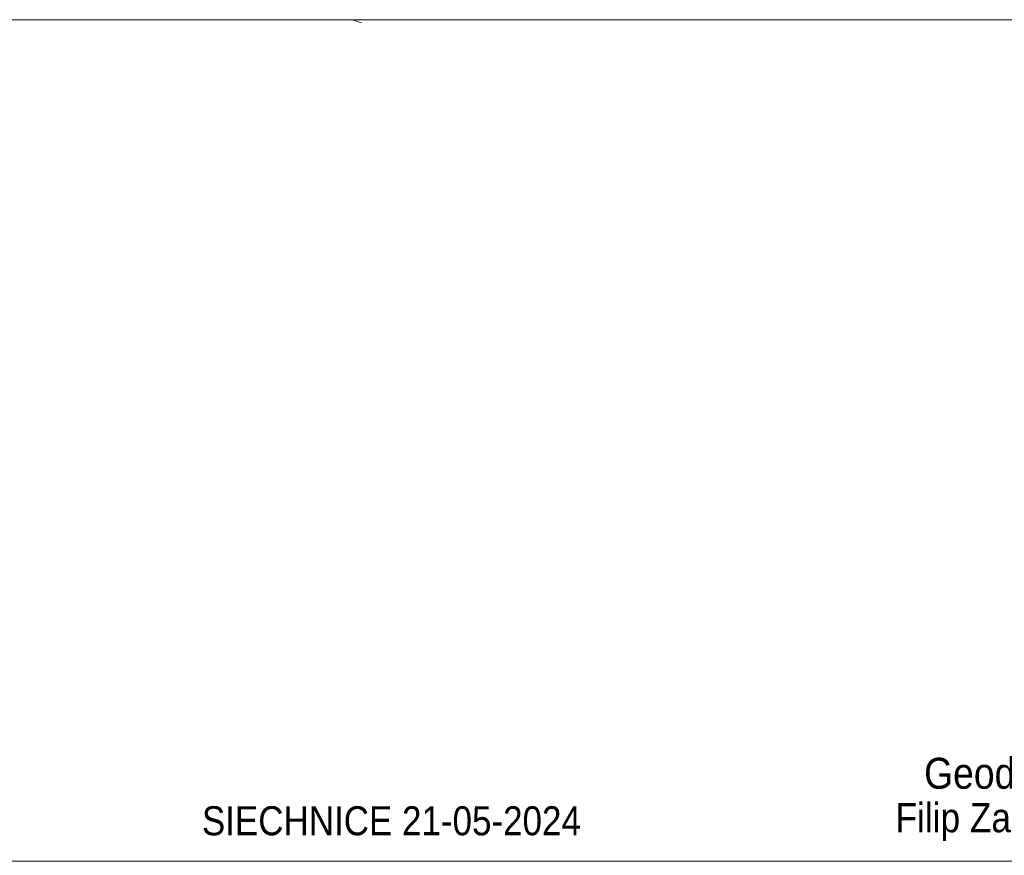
# Model space of a CAD drawing. Extents: x 6439600 to 6443631, y 5654340 to 5654937.
# Tile 41 of 54: x 6440911 to 6440954, y 5654901 to 5654937. Entities that reach past the tile are written whole.
import ezdxf
from ezdxf.enums import TextEntityAlignment as Align

# ---------------------------------------------------------------- set-up
doc = ezdxf.new("R2010")
doc.units = 0
doc.header["$MEASUREMENT"] = 0
doc.linetypes.add('PRZER2-1', pattern=[3, 2, -1])
doc.layers.get('0').update_dxf_attribs({"color": 2, "linetype": 'CONTINUOUS', "lineweight": 5})
doc.layers.add('1ramki', color=7, linetype='PRZER2-1', lineweight=18)
doc.layers.add('Warstwa 63', color=7, linetype='CONTINUOUS', lineweight=0)
doc.layers.add('218-kontur użytku gruntowego', color=7, linetype='CONTINUOUS')
doc.styles.add('MapaZas', font='geodezja.shx', dxfattribs={"width": 0.9})

msp = doc.modelspace()

# ---------------------------------------------------------------- linework, layer by layer
at = {"color": 18, "linetype": 'Continuous', "true_color": 0x000000}
msp.add_lwpolyline([(6440774.191, 5654936.883), (6440976.424, 5654936.883), (6440976.424, 5654900.411), (6440774.191, 5654900.411)], close=True, dxfattribs=at)
at = {"layer": '1ramki', "color": 0, "linetype": 'Continuous', "lineweight": 13}
msp.add_lwpolyline([(6441061.201, 5654733.678), (6440774.191, 5654733.678), (6440774.191, 5654936.883), (6441061.201, 5654936.883)], close=True, dxfattribs=at)
at = {"layer": '218-kontur użytku gruntowego', "color": 3, "linetype": 'Continuous', "lineweight": 18}
for points in [[(6440925.541, 5654936.883), (6440925.93, 5654936.75)], [(6440925.93, 5654936.75), (6440925.541, 5654936.883)]]:
    msp.add_lwpolyline(points, dxfattribs=at)

# ---------------------------------------------------------------- texts
at = {"layer": 'Warstwa 63', "color": 0, "linetype": 'Continuous', "lineweight": 13, "style": 'MapaZas', "width": 0.9}
for s, height, p in [('Geodeta uprawniony:', 1.34168, (6440957.97, 5654904.225, -507.847)), ('Filip Zagzil, nr.upr. 20348', 1.26714, (6440957.661, 5654902.301, -507.847))]:
    msp.add_text(s, height=height, dxfattribs=at).set_placement(p, align=Align.MIDDLE_CENTER)
msp.add_text('SIECHNICE 21-05-2024', height=1.25847, dxfattribs=at).set_placement((6440919.012, 5654901.537, -507.847))

doc.saveas('drawing.dxf')
